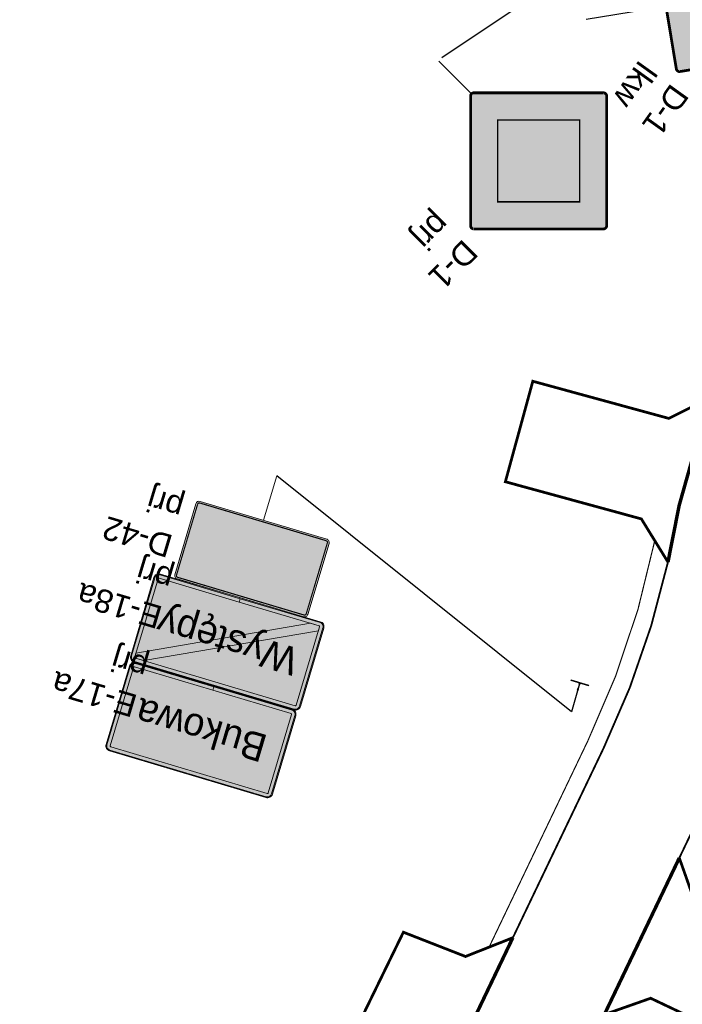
# Model space of a CAD drawing. Header units: metres. Extents: x 7442713 to 7443654, y 5636709 to 5637158.
# Tile 7 of 14: x 7443389 to 7443418, y 5637089 to 5637132. Entities that reach past the tile are written whole.
import ezdxf
from ezdxf.enums import TextEntityAlignment as Align

# ---------------------------------------------------------------- set-up
doc = ezdxf.new("R2010")
doc.units = ezdxf.units.M
doc.linetypes.add('CENTER2', pattern=[1.125, 0.75, -0.125, 0.125, -0.125])
doc.linetypes.add('DASHED2', pattern=[0.375, 0.25, -0.125])
for name, color, linetype in [('gaPionowe', 7, 'Continuous'), ('K_kraweżnika_najazdowy', 7, 'Continuous'), ('K_krawędź pobocza', 7, 'Continuous'), ('K_pobocze', 32, 'Continuous'), ('K_rama zjazdu', 7, 'Continuous'), ('zzz.gaVSDodTekst', 7, 'Continuous'), ('zzz.gaVSDomyslna', 7, 'Continuous'), ('zzz.gaVSNazwa', 7, 'Continuous'), ('zzz.gaVSStan', 7, 'Continuous'), ('zzz.gaVSWielkość', 7, 'Continuous')]:
    doc.layers.add(name, color=color, linetype=linetype)
doc.styles.add('GA-ATR-TEXT', font='arial.ttf', dxfattribs={"width": 0.9})
doc.styles.add('GA-SIGN-TEXT', font='GA_OZ_PION.ttf')
doc.styles.get("Standard").update_dxf_attribs({"font": 'simplex.shx'})
doc.dimstyles.new('GA-LEADER', dxfattribs={"dimtxt": 1, "dimasz": 1, "dimexe": 1, "dimexo": 1, "dimgap": 1, "dimtad": 1, "dimtxsty": 'Standard', "dimcen": 1, "dimadec": 0, "dimazin": 0, "dimtfac": 1, "dimtmove": 0, "dimatfit": 3, "dimfxl": 1, "dimarcsym": 0})

# ---------------------------------------------------------------- blocks, each defined once
blk = doc.blocks.new('*U1005')
at = {"layer": 'zzz.gaVSDomyslna', "lineweight": 0, "true_color": 0xffffff}
blk.add_hatch(color=7, dxfattribs=at).paths.add_polyline_path([(401.637, 404.323, 0.414214), (401.637, 415.637), (5.65685, 811.616, 0.414214), (-5.65685, 811.616), (-401.637, 415.637, 0.414214), (-401.637, 404.323), (-5.65685, 8.34315, 0.414214), (5.65685, 8.34315)])
blk = doc.blocks.new('*U1006')
at = {"layer": 'zzz.gaVSDomyslna', "lineweight": 0, "true_color": 0xe2e2e2}
blk.add_hatch(color=254, dxfattribs=at).paths.add_polyline_path([(9.09495e-13, 656.053), (-246.073, 409.98), (9.09495e-13, 163.907), (246.073, 409.98)])
blk = doc.blocks.new('*U1007')
at = {"layer": 'zzz.gaVSDomyslna', "color": 18, "lineweight": 0, "true_color": 0x000000, "const_width": 12}
blk.add_lwpolyline([(-405.879, 400.08), (-9.89949, 4.10051, 0.414214), (9.89949, 4.10051), (405.879, 400.08, 0.414214), (405.879, 419.879), (9.89949, 815.859, 0.414214), (-9.89949, 815.859), (-405.879, 419.879, 0.414214), (-405.879, 400.08, 17.1896)], format="xyb", dxfattribs=at)
at = {"layer": 'zzz.gaVSDomyslna', "color": 18, "lineweight": 0, "true_color": 0x000000, "const_width": 6}
blk.add_lwpolyline([(-157.997, 317.661), (2.27374e-13, 159.664), (250.316, 409.98), (3.41061e-13, 660.296), (-250.316, 409.98)], close=True, dxfattribs=at)
blk = doc.blocks.new('*U1009')
at = {"layer": 'zzz.gaVSDomyslna', "color": 18, "lineweight": 13, "true_color": 0x000000, "xscale": 2, "yscale": 2}
blk.add_blockref('*U1007', (0, 0), dxfattribs=at)
at = {"layer": 'zzz.gaVSDomyslna', "color": 7, "lineweight": 13, "true_color": 0xffffff, "xscale": 2, "yscale": 2}
blk.add_blockref('*U1005', (0, 0), dxfattribs=at)
at = {"layer": 'zzz.gaVSDomyslna', "color": 254, "lineweight": 13, "true_color": 0xe2e2e2, "xscale": 2, "yscale": 2}
blk.add_blockref('*U1006', (0, 0), dxfattribs=at)
blk = doc.blocks.new('z.ga4.Cross-2')
at = {"color": 0, "linetype": 'Continuous', "lineweight": -2}
for p, q in [((-0.5, -0.4999999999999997), (0.5, 0.4999999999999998)), ((0.5, -0.5000000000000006), (-0.5, 0.5000000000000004))]:
    blk.add_line(p, q, dxfattribs=at)
blk = doc.blocks.new('*U1004')
at = {"layer": 'zzz.gaVSDomyslna', "color": 10, "lineweight": 30, "xscale": 1830.3111833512, "yscale": 1830.31166480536}
blk.add_blockref('z.ga4.Cross-2', (0, 831.9598476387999), dxfattribs=at)
at = {"layer": 'zzz.gaVSDomyslna', "lineweight": 13}
blk.add_blockref('*U1009', (0, 0), dxfattribs=at)
at = {"layer": 'zzz.gaVSDodTekst', "flags": 1}
blk.add_attdef('Addtext', text='', height=1, dxfattribs=at).set_placement((0, 0), align=Align.MIDDLE_LEFT)
at = {"layer": 'zzz.gaVSDomyslna', "flags": 1}
for tag in ['Width', 'Height', 'Position', 'Route', 'ItemNo', 'ID']:
    blk.add_attdef(tag, text='', height=1, dxfattribs=at).set_placement((0, 0), align=Align.MIDDLE_LEFT)
at = {"layer": 'zzz.gaVSNazwa', "style": 'GA-ATR-TEXT'}
blk.add_attdef('Name', text='', height=200, dxfattribs=at).set_placement((931.9596287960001, 931.9598476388), align=Align.MIDDLE_LEFT)
at = {"layer": 'zzz.gaVSStan', "style": 'GA-ATR-TEXT'}
blk.add_attdef('State', text='', height=200, dxfattribs=at).set_placement((931.9596287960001, 591.9598476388), align=Align.MIDDLE_LEFT)
at = {"layer": 'zzz.gaVSWielkość', "flags": 1}
blk.add_attdef('Size', text='', height=1, dxfattribs=at).set_placement((0, 0), align=Align.MIDDLE_LEFT)
blk = doc.blocks.new('gaVScolumn0')
at = {"color": 0, "linetype": 'ByBlock', "lineweight": -2}
blk.add_line((0, 0), (0, 400), dxfattribs=at)
at = {"color": 7, "style": 'GA-ATR-TEXT', "width": 0.9}
blk.add_attdef('X2', text='', height=150, dxfattribs=at).set_placement((-49.99999999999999, 0), align=Align.BOTTOM_RIGHT)
blk = doc.blocks.new('*U1134')
at = {"layer": 'zzz.gaVSDomyslna', "lineweight": 0, "true_color": 0xffffff}
blk.add_hatch(color=7, dxfattribs=at).paths.add_polyline_path([(401.637, 404.323, 0.414214), (401.637, 415.637), (5.65685, 811.616, 0.414214), (-5.65685, 811.616), (-401.637, 415.637, 0.414214), (-401.637, 404.323), (-5.65685, 8.34315, 0.414214), (5.65685, 8.34315)])
blk = doc.blocks.new('*U1135')
at = {"layer": 'zzz.gaVSDomyslna', "lineweight": 0}
blk.add_hatch(color=50, dxfattribs=at).paths.add_polyline_path([(9.09495e-13, 656.053), (-246.073, 409.98), (9.09495e-13, 163.907), (246.073, 409.98)])
blk = doc.blocks.new('*U1136')
at = {"layer": 'zzz.gaVSDomyslna', "color": 18, "lineweight": 0, "true_color": 0x000000, "const_width": 12}
blk.add_lwpolyline([(-405.879, 400.08), (-9.89949, 4.10051, 0.414214), (9.89949, 4.10051), (405.879, 400.08, 0.414214), (405.879, 419.879), (9.89949, 815.859, 0.414214), (-9.89949, 815.859), (-405.879, 419.879, 0.414214), (-405.879, 400.08, 17.1896)], format="xyb", dxfattribs=at)
at = {"layer": 'zzz.gaVSDomyslna', "color": 18, "lineweight": 0, "true_color": 0x000000, "const_width": 6}
blk.add_lwpolyline([(-157.997, 317.661), (2.27374e-13, 159.664), (250.316, 409.98), (3.41061e-13, 660.296), (-250.316, 409.98)], close=True, dxfattribs=at)
blk = doc.blocks.new('*U1138')
at = {"layer": 'zzz.gaVSDomyslna', "color": 18, "lineweight": 13, "true_color": 0x000000, "xscale": 2, "yscale": 2}
blk.add_blockref('*U1136', (0, 0), dxfattribs=at)
at = {"layer": 'zzz.gaVSDomyslna', "color": 7, "lineweight": 13, "true_color": 0xffffff, "xscale": 2, "yscale": 2}
blk.add_blockref('*U1134', (0, 0), dxfattribs=at)
at = {"layer": 'zzz.gaVSDomyslna', "color": 50, "lineweight": 13, "xscale": 2, "yscale": 2}
blk.add_blockref('*U1135', (0, 0), dxfattribs=at)
blk = doc.blocks.new('*U1133')
at = {"layer": 'zzz.gaVSDomyslna', "lineweight": 13}
blk.add_blockref('*U1138', (0, 0), dxfattribs=at)
at = {"layer": 'zzz.gaVSDodTekst', "flags": 1}
blk.add_attdef('Addtext', text='', height=1, dxfattribs=at).set_placement((0, 0), align=Align.MIDDLE_LEFT)
at = {"layer": 'zzz.gaVSDomyslna', "flags": 1}
for tag in ['Width', 'Height', 'Position', 'Route', 'ItemNo', 'ID']:
    blk.add_attdef(tag, text='', height=1, dxfattribs=at).set_placement((0, 0), align=Align.MIDDLE_LEFT)
at = {"layer": 'zzz.gaVSNazwa', "style": 'GA-ATR-TEXT'}
blk.add_attdef('Name', text='', height=200, dxfattribs=at).set_placement((931.9596287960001, 931.9598476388), align=Align.MIDDLE_LEFT)
at = {"layer": 'zzz.gaVSStan', "style": 'GA-ATR-TEXT'}
blk.add_attdef('State', text='', height=200, dxfattribs=at).set_placement((931.9596287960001, 591.9598476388), align=Align.MIDDLE_LEFT)
at = {"layer": 'zzz.gaVSWielkość', "flags": 1}
blk.add_attdef('Size', text='', height=1, dxfattribs=at).set_placement((0, 0), align=Align.MIDDLE_LEFT)
blk = doc.blocks.new('gaVSTVcolumn0')
at = {"color": 0, "linetype": 'ByBlock', "lineweight": -2}
for p, q in [((-400, -30), (400, -30)), ((-400, -60), (-400, -30)), ((400, -60), (-400, -60)), ((400, -30), (400, -60))]:
    blk.add_line(p, q, dxfattribs=at)
blk.add_circle((0, 0), 30, dxfattribs=at)
blk = doc.blocks.new('*U1235')
at = {"layer": 'zzz.gaVSDomyslna', "linetype": 'Continuous', "lineweight": 0, "true_color": 0xffffff}
blk.add_hatch(color=7, dxfattribs=at).paths.add_polyline_path([(600, 670, 0.414214), (570, 700), (-570, 700, 0.414214), (-600, 670), (-600, 30, 0.414214), (-570, 0), (570, 0, 0.414214), (600, 30)])
at = {"layer": 'zzz.gaVSDomyslna', "color": 7, "linetype": 'Continuous', "lineweight": 0, "true_color": 0xffffff}
blk.add_lwpolyline([(600, 670, 0.414214), (570, 700), (-570, 700, 0.414214), (-600, 670), (-600, 30, 0.414214), (-570, 0), (570, 0, 0.414214), (600, 30), (600, 670, 0.414214)], format="xyb", close=True, dxfattribs=at)
blk = doc.blocks.new('*U1236')
at = {"layer": 'zzz.gaVSDomyslna', "color": 18, "linetype": 'Continuous', "lineweight": 0, "true_color": 0x000000, "const_width": 10}
blk.add_lwpolyline([(585, 30, -0.414214), (570, 15), (-570, 15, -0.414214), (-585, 30), (-585, 670, -0.414214), (-570, 685), (570, 685, -0.414214), (585, 670)], format="xyb", close=True, dxfattribs=at)
blk = doc.blocks.new('*U1237')
at = {"layer": 'zzz.gaVSDomyslna', "lineweight": 0, "true_color": 0x000000}
blk.add_hatch(color=18, dxfattribs=at).paths.add_polyline_path([(168, 128), (120, 176), (40, 176), (40, 192), (-40, 192), (-40, 176), (-120, 176), (-168, 128), (-168, 112), (-200, 112), (-200, 144), (-264, 400), (-328, 144), (-328, 112), (-360, 112), (-360, 160), (-440, 192), (-520, 160), (-520, -9.09495e-12), (520, -9.09495e-12), (520, 272), (456, 288), (392, 272), (392, 112), (360, 112), (360, 160), (280, 208), (200, 160), (200, 112), (168, 112)])
blk = doc.blocks.new('*U1239')
at = {"layer": 'zzz.gaVSDomyslna', "color": 7, "lineweight": 13, "true_color": 0xffffff}
blk.add_blockref('*U1235', (0, 0), dxfattribs=at)
at = {"layer": 'zzz.gaVSDomyslna', "color": 18, "lineweight": 13, "true_color": 0x000000}
for name, p in [('*U1236', (0, 0)), ('*U1237', (0, 80))]:
    blk.add_blockref(name, p, dxfattribs=at)
blk = doc.blocks.new('*U1234')
at = {"layer": 'zzz.gaVSDomyslna', "lineweight": 13}
blk.add_blockref('*U1239', (0, 0), dxfattribs=at)
at = {"layer": 'zzz.gaVSDodTekst', "flags": 1}
blk.add_attdef('Addtext', text='', height=1, dxfattribs=at).set_placement((0, 0), align=Align.MIDDLE_LEFT)
at = {"layer": 'zzz.gaVSDomyslna', "flags": 1}
for tag in ['Width', 'Height', 'Position', 'Route', 'ItemNo', 'ID']:
    blk.add_attdef(tag, text='', height=1, dxfattribs=at).set_placement((0, 0), align=Align.MIDDLE_LEFT)
at = {"layer": 'zzz.gaVSNazwa', "style": 'GA-ATR-TEXT'}
blk.add_attdef('Name', text='', height=200, dxfattribs=at).set_placement((700.0000000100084, 450.0000000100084), align=Align.MIDDLE_LEFT)
at = {"layer": 'zzz.gaVSStan', "style": 'GA-ATR-TEXT'}
blk.add_attdef('State', text='', height=200, dxfattribs=at).set_placement((700.0000000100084, 110.0000000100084), align=Align.MIDDLE_LEFT)
at = {"layer": 'zzz.gaVSWielkość', "flags": 1}
blk.add_attdef('Size', text='', height=1, dxfattribs=at).set_placement((0, 0), align=Align.MIDDLE_LEFT)
blk = doc.blocks.new('*U1190')
at = {"layer": 'zzz.gaVSDomyslna'}
h = blk.add_hatch(color=96, dxfattribs=at)
edge = h.paths.add_edge_path()
edge.add_line((0, 0), (-480.4, 0))
edge.add_arc((-480.4000224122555, 29.9999775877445), 29.99997758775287, 179.999957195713, 270.0000428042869, ccw=False)
edge.add_line((-510.4, 30), (-510.4, 500))
edge.add_arc((-480.4000224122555, 500.0000224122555), 29.99997758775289, 89.99995719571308, 180.0000428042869, ccw=False)
edge.add_line((-480.4, 530), (480.4, 530))
edge.add_arc((480.4000224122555, 500.0000224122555), 29.99997758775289, -4.2804286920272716e-05, 90.00004280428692, ccw=False)
edge.add_line((510.4, 500), (510.4, 30))
edge.add_arc((480.4000224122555, 29.9999775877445), 29.99997758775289, -90.00004280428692, 4.2804286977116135e-05, ccw=False)
edge.add_line((480.4, 0), (0, 0))
at = {"layer": 'zzz.gaVSDomyslna', "true_color": 0xffffff}
h = blk.add_hatch(color=7, dxfattribs=at)
edge = h.paths.add_edge_path()
edge.add_line((0, 5), (0, 25))
edge.add_line((0, 25), (480.4, 25))
edge.add_arc((480.4000037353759, 29.99999626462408), 4.999996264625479, 269.9999571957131, 360.000042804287)
edge.add_line((485.4, 30), (485.4, 500))
edge.add_arc((480.4000037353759, 500.0000037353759), 4.999996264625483, 359.9999571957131, 450.0000428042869)
edge.add_line((480.4, 505), (-480.4, 505))
edge.add_arc((-480.4000037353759, 500.0000037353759), 4.999996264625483, 89.9999571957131, 180.0000428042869)
edge.add_line((-485.4, 500), (-485.4, 30))
edge.add_arc((-480.4000037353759, 29.99999626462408), 4.999996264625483, 179.9999571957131, 270.0000428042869)
edge.add_line((-480.4, 25), (0, 25))
edge.add_line((0, 25), (0, 5))
edge.add_line((0, 5), (-480.4, 5))
edge.add_arc((-480.4000186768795, 29.99998132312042), 24.99998132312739, 179.999957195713, 270.0000428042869, ccw=False)
edge.add_line((-505.4, 30), (-505.4, 500))
edge.add_arc((-480.4000186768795, 500.0000186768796), 24.99998132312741, 89.99995719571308, 180.0000428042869, ccw=False)
edge.add_line((-480.4, 525), (480.4, 525))
edge.add_arc((480.4000186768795, 500.0000186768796), 24.99998132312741, -4.2804286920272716e-05, 90.00004280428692, ccw=False)
edge.add_line((505.4, 500), (505.4, 30))
edge.add_arc((480.4000186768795, 29.99998132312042), 24.99998132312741, -90.00004280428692, 4.2804286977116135e-05, ccw=False)
edge.add_line((480.4, 5), (0, 5))
at = {"layer": 'zzz.gaVSDomyslna', "color": 96, "lineweight": 0}
blk.add_lwpolyline([(0, 0), (-480.4, 0, -0.414214), (-510.4, 30), (-510.4, 500, -0.414214), (-480.4, 530), (480.4, 530, -0.414214), (510.4, 500), (510.4, 30, -0.414214), (480.4, 0), (0, 0)], format="xyb", close=True, dxfattribs=at)
at = {"layer": 'zzz.gaVSDomyslna', "color": 7, "lineweight": 0, "true_color": 0xffffff}
blk.add_lwpolyline([(0, 5), (0, 25), (480.4, 25, 0.414214), (485.4, 30), (485.4, 500, 0.414214), (480.4, 505), (-480.4, 505, 0.414214), (-485.4, 500), (-485.4, 30, 0.414214), (-480.4, 25), (0, 25), (0, 5), (-480.4, 5, -0.414214), (-505.4, 30), (-505.4, 500, -0.414214), (-480.4, 525), (480.4, 525, -0.414214), (505.4, 500), (505.4, 30, -0.414214), (480.4, 5), (0, 5)], format="xyb", close=True, dxfattribs=at)
blk = doc.blocks.new('*U1189')
at = {"layer": 'zzz.gaVSDomyslna', "color": 7, "lineweight": 13, "true_color": 0xffffff, "style": 'GA-SIGN-TEXT'}
blk.add_text('Występy', height=162, dxfattribs=at).set_placement((0, 184), align=Align.CENTER)
blk = doc.blocks.new('*U1191')
at = {"layer": 'zzz.gaVSDomyslna'}
h = blk.add_hatch(color=10, dxfattribs=at)
edge = h.paths.add_edge_path()
edge.add_arc((480.4000037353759, 500.0000037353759), 4.999996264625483, -4.2804286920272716e-05, 90.00004280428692, ccw=False)
edge.add_line((485.4, 500), (485.4, 477.1110627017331))
edge.add_line((485.4, 477.1110627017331), (-428.9946243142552, 25))
edge.add_line((-428.9946243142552, 25), (-480.4, 25))
edge.add_arc((-480.4000037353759, 29.99999626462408), 4.999996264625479, 179.999957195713, 270.0000428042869, ccw=False)
edge.add_line((-485.4, 30), (-485.4, 52.88893729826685))
edge.add_line((-485.4, 52.88893729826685), (428.9946243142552, 505))
edge.add_line((428.9946243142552, 505), (480.4, 505))
at = {"layer": 'zzz.gaVSDomyslna', "color": 10, "lineweight": 0}
blk.add_lwpolyline([(480.4, 505, -0.414214), (485.4, 500), (485.4, 477.1110627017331), (-428.9946243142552, 25), (-480.4, 25, -0.414214), (-485.4, 30), (-485.4, 52.88893729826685), (428.9946243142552, 505)], format="xyb", close=True, dxfattribs=at)
blk = doc.blocks.new('E-18a-2147483647314')
at = {"layer": 'zzz.gaVSDomyslna', "lineweight": 13, "xscale": 1.5, "yscale": 1.5, "zscale": 1.5}
for name in ['*U1190', '*U1191', '*U1189']:
    blk.add_blockref(name, (0, 0), dxfattribs=at)
at = {"layer": 'zzz.gaVSDodTekst', "flags": 1}
blk.add_attdef('Addtext', text='', height=1.5, dxfattribs=at).set_placement((0, 0), align=Align.MIDDLE_LEFT)
at = {"layer": 'zzz.gaVSDomyslna', "flags": 1}
for tag in ['Width', 'Height', 'Position', 'Route', 'ItemNo', 'ID']:
    blk.add_attdef(tag, text='', height=1.5, dxfattribs=at).set_placement((0, 0), align=Align.MIDDLE_LEFT)
at = {"layer": 'zzz.gaVSNazwa', "style": 'GA-ATR-TEXT'}
blk.add_attdef('Name', text='', height=200, dxfattribs=at).set_placement((610.4000000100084, 365.0000000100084), align=Align.MIDDLE_LEFT)
at = {"layer": 'zzz.gaVSStan', "style": 'GA-ATR-TEXT'}
blk.add_attdef('State', text='', height=200, dxfattribs=at).set_placement((610.4000000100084, 25.00000001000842), align=Align.MIDDLE_LEFT)
at = {"layer": 'zzz.gaVSWielkość', "flags": 1}
blk.add_attdef('Size', text='', height=1.5, dxfattribs=at).set_placement((0, 0), align=Align.MIDDLE_LEFT)
blk = doc.blocks.new('*U1194')
at = {"layer": 'zzz.gaVSDomyslna'}
h = blk.add_hatch(color=96, dxfattribs=at)
edge = h.paths.add_edge_path()
edge.add_line((0, 0), (-470, 0))
edge.add_arc((-470.0000224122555, 29.9999775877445), 29.99997758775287, 179.999957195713, 270.0000428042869, ccw=False)
edge.add_line((-500, 30), (-500, 500))
edge.add_arc((-470.0000224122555, 500.0000224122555), 29.99997758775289, 89.99995719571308, 180.0000428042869, ccw=False)
edge.add_line((-470, 530), (470, 530))
edge.add_arc((470.0000224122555, 500.0000224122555), 29.99997758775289, -4.2804286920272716e-05, 90.00004280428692, ccw=False)
edge.add_line((500, 500), (500, 30))
edge.add_arc((470.0000224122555, 29.9999775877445), 29.99997758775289, -90.00004280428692, 4.2804286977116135e-05, ccw=False)
edge.add_line((470, 0), (0, 0))
at = {"layer": 'zzz.gaVSDomyslna', "true_color": 0xffffff}
h = blk.add_hatch(color=7, dxfattribs=at)
edge = h.paths.add_edge_path()
edge.add_line((0, 5), (0, 25))
edge.add_line((0, 25), (470, 25))
edge.add_arc((470.0000037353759, 29.99999626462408), 4.999996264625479, 269.9999571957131, 360.000042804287)
edge.add_line((475, 30), (475, 500))
edge.add_arc((470.0000037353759, 500.0000037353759), 4.999996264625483, 359.9999571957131, 450.0000428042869)
edge.add_line((470, 505), (-470, 505))
edge.add_arc((-470.0000037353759, 500.0000037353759), 4.999996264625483, 89.9999571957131, 180.0000428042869)
edge.add_line((-475, 500), (-475, 30))
edge.add_arc((-470.0000037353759, 29.99999626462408), 4.999996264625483, 179.9999571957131, 270.0000428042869)
edge.add_line((-470, 25), (0, 25))
edge.add_line((0, 25), (0, 5))
edge.add_line((0, 5), (-470, 5))
edge.add_arc((-470.0000186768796, 29.99998132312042), 24.99998132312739, 179.999957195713, 270.0000428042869, ccw=False)
edge.add_line((-495, 30), (-495, 500))
edge.add_arc((-470.0000186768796, 500.0000186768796), 24.99998132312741, 89.99995719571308, 180.0000428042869, ccw=False)
edge.add_line((-470, 525), (470, 525))
edge.add_arc((470.0000186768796, 500.0000186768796), 24.99998132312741, -4.2804286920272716e-05, 90.00004280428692, ccw=False)
edge.add_line((495, 500), (495, 30))
edge.add_arc((470.0000186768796, 29.99998132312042), 24.99998132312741, -90.00004280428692, 4.2804286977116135e-05, ccw=False)
edge.add_line((470, 5), (0, 5))
at = {"layer": 'zzz.gaVSDomyslna', "color": 96, "lineweight": 0}
blk.add_lwpolyline([(0, 0), (-470, 0, -0.414214), (-500, 30), (-500, 500, -0.414214), (-470, 530), (470, 530, -0.414214), (500, 500), (500, 30, -0.414214), (470, 0), (0, 0)], format="xyb", close=True, dxfattribs=at)
at = {"layer": 'zzz.gaVSDomyslna', "color": 7, "lineweight": 0, "true_color": 0xffffff}
blk.add_lwpolyline([(0, 5), (0, 25), (470, 25, 0.414214), (475, 30), (475, 500, 0.414214), (470, 505), (-470, 505, 0.414214), (-475, 500), (-475, 30, 0.414214), (-470, 25), (0, 25), (0, 5), (-470, 5, -0.414214), (-495, 30), (-495, 500, -0.414214), (-470, 525), (470, 525, -0.414214), (495, 500), (495, 30, -0.414214), (470, 5), (0, 5)], format="xyb", close=True, dxfattribs=at)
blk = doc.blocks.new('*U1193')
at = {"layer": 'zzz.gaVSDomyslna', "color": 7, "lineweight": 13, "true_color": 0xffffff, "style": 'GA-SIGN-TEXT'}
blk.add_text('Bukowa', height=162, dxfattribs=at).set_placement((0, 184), align=Align.CENTER)
blk = doc.blocks.new('E-17a-2147483647583')
at = {"layer": 'zzz.gaVSDomyslna', "lineweight": 13, "xscale": 1.5, "yscale": 1.5, "zscale": 1.5}
for name in ['*U1194', '*U1193']:
    blk.add_blockref(name, (1.530808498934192e-17, 0.25), dxfattribs=at)
at = {"layer": 'zzz.gaVSDodTekst', "flags": 1}
blk.add_attdef('Addtext', text='', height=1.5, dxfattribs=at).set_placement((1.530808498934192e-17, 0.25), align=Align.MIDDLE_LEFT)
at = {"layer": 'zzz.gaVSDomyslna', "flags": 1}
for tag in ['Width', 'Height', 'Position', 'Route', 'ItemNo', 'ID']:
    blk.add_attdef(tag, text='', height=1.5, dxfattribs=at).set_placement((1.530808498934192e-17, 0.25), align=Align.MIDDLE_LEFT)
at = {"layer": 'zzz.gaVSNazwa', "style": 'GA-ATR-TEXT'}
blk.add_attdef('Name', text='', height=200, dxfattribs=at).set_placement((600.0000000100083, 365.0000000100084), align=Align.MIDDLE_LEFT)
at = {"layer": 'zzz.gaVSStan', "style": 'GA-ATR-TEXT'}
blk.add_attdef('State', text='', height=200, dxfattribs=at).set_placement((600.0000000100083, 25.00000001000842), align=Align.MIDDLE_LEFT)
at = {"layer": 'zzz.gaVSWielkość', "flags": 1}
blk.add_attdef('Size', text='', height=1.5, dxfattribs=at).set_placement((1.530808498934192e-17, 0.25), align=Align.MIDDLE_LEFT)

msp = doc.modelspace()

# ---------------------------------------------------------------- linework, layer by layer
at = {"layer": 'K_kraweżnika_najazdowy', "color": 0, "linetype": 'DASHED2', "ltscale": 4, "const_width": 0.15}
msp.add_lwpolyline([(7443419.456046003, 5637115.292845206, 0.05988530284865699), (7443417.421788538, 5637108.087189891, 2.665412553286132)], format="xyb", dxfattribs=at)
for points in [[(7443417.912524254, 5637095.30767686), (7443414.67332094, 5637088.543243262)], [(7443410.719298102, 5637091.862971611), (7443407.474260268, 5637085.086353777)]]:
    msp.add_lwpolyline(points, dxfattribs=at)
at = {"layer": 'K_krawędź pobocza', "color": 76, "linetype": 'CENTER2', "ltscale": 3, "const_width": 0.08, "flags": 128}
for points in [[(7443410.719298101, 5637091.86297161), (7443414.644489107, 5637100.059954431, 0.05681015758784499), (7443417.421788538, 5637108.087189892, 0.05681015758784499)], [(7443417.421788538, 5637108.087189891, -0.05681015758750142), (7443414.644489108, 5637100.059954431), (7443410.719298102, 5637091.862971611)], [(7443417.912524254, 5637095.30767686), (7443419.154111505, 5637097.900485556, 0.008467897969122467), (7443419.753721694, 5637099.209093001, -0.5061528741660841), (7443429.18885616, 5637101.328486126), (7443430.428540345, 5637100.249602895)]]:
    msp.add_lwpolyline(points, format="xyb", dxfattribs=at)
at = {"layer": 'K_pobocze', "linetype": 'ByBlock', "ltscale": 4, "const_width": 0.05}
for points in [[(7443416.851428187, 5637109.012633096, -0.06212846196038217), (7443413.968045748, 5637100.383874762), (7443409.692843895, 5637091.455963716)], [(7443409.692843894, 5637091.455963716), (7443413.968045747, 5637100.383874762, 0.06212846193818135), (7443416.851428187, 5637109.012633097, 0.06212846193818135)]]:
    msp.add_lwpolyline(points, format="xyb", dxfattribs=at)
msp.add_lwpolyline([(7443412.145797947, 5637096.578471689), (7443409.692843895, 5637091.455963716)], dxfattribs=at)
at = {"layer": 'K_rama zjazdu', "const_width": 0.12, "flags": 128}
for points in [[(7443417.421788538, 5637108.087189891), (7443416.272530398, 5637109.951928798), (7443410.395731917, 5637111.557371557), (7443411.581602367, 5637115.898305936), (7443417.458455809, 5637114.292848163), (7443419.456046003, 5637115.292845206)], [(7443414.67332094, 5637088.543243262), (7443416.674048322, 5637089.248289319), (7443420.76113184, 5637087.306813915), (7443422.757195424, 5637091.338942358), (7443418.617570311, 5637093.306949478), (7443417.912524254, 5637095.30767686)], [(7443407.474260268, 5637085.086353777), (7443406.723177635, 5637086.980547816), (7443404.041011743, 5637088.106814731), (7443405.988538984, 5637092.10040196), (7443408.672534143, 5637091.05139221), (7443410.7192981, 5637091.86297161)]]:
    msp.add_lwpolyline(points, dxfattribs=at)

# ---------------------------------------------------------------- block references
at = {"layer": 'gaPionowe', "lineweight": 13}
for name, p, xscale, yscale, rotation, values in [('*U1004', (7443416.892877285, 5637135.020298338), 0.005, 0.005, 234.40312860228, {'Name': 'D-1', 'State': 'lkw'}), ('*U1133', (7443408.932268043, 5637128.315575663), 0.005, 0.005, 225.0184474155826, {'Name': 'D-1', 'State': 'prj'}), ('*U1234', (7443399.943673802, 5637109.897014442), 0.005, 0.005, 163.4014404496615, {'Name': 'D-42', 'State': 'prj'}), ('E-18a-2147483647314', (7443398.94384884, 5637106.542860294), 0.004999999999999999, 0.004999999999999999, 163.4016509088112, {'Name': 'E-18a', 'State': 'prj'}), ('E-17a-2147483647583', (7443397.808347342, 5637102.733495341), 0.004999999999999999, 0.004999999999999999, 163.4016509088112, {'Name': 'E-17a', 'State': 'prj'})]:
    msp.add_blockref(name, p, dxfattribs=dict(at, xscale=xscale, yscale=yscale, rotation=rotation)).add_auto_attribs(values)
for name, p, xscale, yscale, rotation in [('gaVScolumn0', (7443407.517594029, 5637129.729328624), 0.005, 0.005, 225.0186578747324), ('gaVScolumn0', (7443400.514995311, 5637111.813676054), 0.004999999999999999, 0.004999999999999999, 163.4016509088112), ('gaVSTVcolumn0', (7443413.600371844, 5637102.828959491), 0.0009999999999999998, 0.0009999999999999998, 163.4016509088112)]:
    msp.add_blockref(name, p, dxfattribs=dict(at, xscale=xscale, yscale=yscale, rotation=rotation))

# ---------------------------------------------------------------- leaders
for points in [[(7443422.181828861, 5637142.49683949), (7443424.004867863, 5637140.830033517), (7443407.65693319, 5637129.868758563)], [(7443413.600371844, 5637102.828959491), (7443413.252308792, 5637101.615263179), (7443400.514995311, 5637111.813676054)]]:
    msp.add_leader(points, dimstyle='GA-LEADER', override={"dimasz": 0.3}, dxfattribs=at)

doc.saveas('drawing.dxf')
